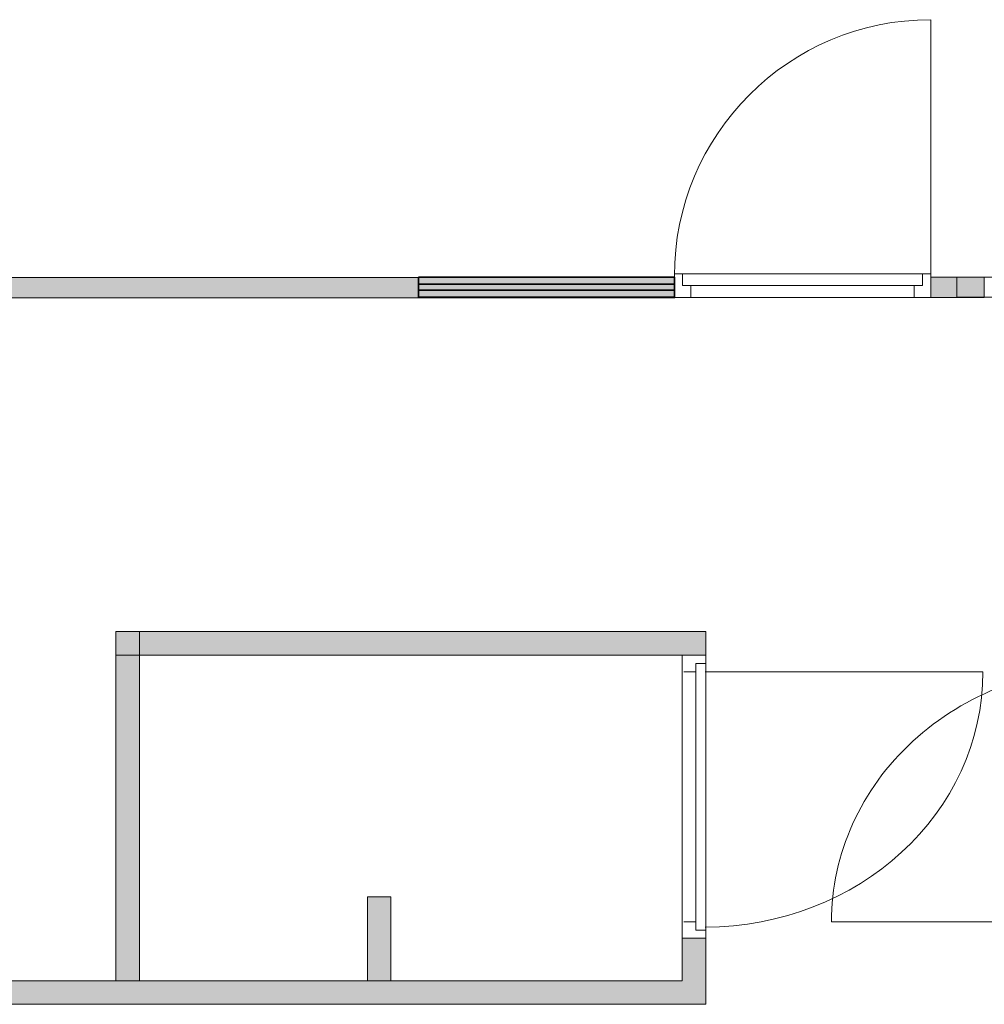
# Model space of a CAD drawing. Header units: inches. Extents: x 15 to 546804, y -66 to 267312.
# Tile 147 of 256: x 465346 to 469434, y 50048 to 54222. Entities that reach past the tile are written whole.
import ezdxf

# ---------------------------------------------------------------- set-up
doc = ezdxf.new("R2010")
doc.units = ezdxf.units.IN
doc.header["$MEASUREMENT"] = 0

msp = doc.modelspace()

# ---------------------------------------------------------------- hatches: boundary and pattern name
at = {"lineweight": 20}
h = msp.add_hatch(color=7, dxfattribs=at)
h.dxf.hatch_style = 1
h.paths.add_polyline_path([(463435.4, 53043), (468121.6, 53043), (468121.6, 53129), (463435.4, 53129)])
h = msp.add_hatch(color=7, dxfattribs=at)
h.dxf.hatch_style = 1
h.paths.add_polyline_path([(469433.7, 53130.8), (469206.6, 53130.8), (469206.6, 53045), (469433.7, 53045)])
h = msp.add_hatch(color=7, dxfattribs=at)
h.dxf.hatch_style = 1
h.paths.add_polyline_path([(472588.5, 51627.8), (469953.5, 51627.8), (469953.5, 51527.8), (472353.5, 51527.8), (472353.5, 50147.8), (470053.5, 50147.8), (470053.5, 50327.8), (469953.5, 50327.8), (469953.5, 50047.8), (472588.5, 50047.8)])
h.paths.add_polyline_path([(468253.5, 51627.8), (465853.5, 51627.8), (465853.5, 51527.8), (468253.5, 51527.8)])
h.paths.add_polyline_path([(468253.5, 50327.8), (468153.5, 50327.8), (468153.5, 50147.8), (463463.5, 50147.8), (463463.5, 51527.8), (464653.5, 51527.8), (464653.5, 51627.8), (463363.5, 51627.8), (463363.5, 50047.8), (468253.5, 50047.8)])
h.paths.add_polyline_path([(466919.1, 50502.8), (466819.1, 50502.8), (466819.1, 50147.8), (466919.1, 50147.8)], flags=17)
h.paths.add_polyline_path([(465853.5, 51527.8), (465753.5, 51527.8), (465753.5, 50147.8), (465853.5, 50147.8)], flags=17)
h = msp.add_hatch(color=7, dxfattribs=at)
h.dxf.hatch_style = 1
h.paths.add_polyline_path([(465853.5, 51627.8), (465753.5, 51627.8), (465753.5, 51527.8), (465853.5, 51527.8)])

# ---------------------------------------------------------------- linework, layer by layer
at = {"color": 7, "lineweight": 20}
for p, q in [((469206.6, 54222.1, 5360), (469206.6, 53145.7, 5360)), ((468155.2, 53145, 7990), (468120.2, 53145, 7990)), ((468120.2, 53145, 7990), (468120.2, 53145, 8060)), ((468120.2, 53145, 8060), (469206.6, 53145, 8060)), ((468120.2, 53045, 7990), (468120.2, 53145, 7990)), ((468120.2, 53045, 8060), (468120.2, 53145, 8060)), ((468155.2, 53095, 7990), (468155.2, 53145, 7990)), ((468155.2, 53145, 7990), (468155.2, 53145, 8025)), ((468155.2, 53145, 8025), (469171.6, 53145, 8025)), ((468155.2, 53095, 8025), (468155.2, 53145, 8025)), ((469206.6, 53145, 7990), (469171.6, 53145, 7990)), ((469171.6, 53095, 7990), (469171.6, 53145, 7990)), ((469171.6, 53145, 8025), (469171.6, 53145, 7990)), ((469171.6, 53095, 8025), (469171.6, 53145, 8025)), ((469206.6, 53145, 8060), (469206.6, 53145, 7990)), ((469206.6, 53045, 7990), (469206.6, 53145, 7990)), ((469206.6, 53045, 8060), (469206.6, 53145, 8060)), ((468121.6, 53129, 2680), (463435.4, 53129, 2680)), ((468121.6, 53043, 2680), (468121.6, 53129, 2680)), ((469433.7, 53130.8, 2680), (469206.6, 53130.8, 2680)), ((469206.6, 53130.8, 2680), (469206.6, 53045, 2680)), ((474110.1, 53130.8, 2680), (469316.7, 53130.8, 2680)), ((469316.7, 53130.8, 2680), (469316.7, 53045.3, 2680)), ((469433.7, 53045, 2680), (469433.7, 53130.8, 2680)), ((468155.2, 53095, 7990), (468155.2, 53095, 8025)), ((468190.2, 53095, 7990), (468155.2, 53095, 7990)), ((468190.2, 53095, 8025), (468155.2, 53095, 8025)), ((468190.2, 53045, 7990), (468190.2, 53095, 7990)), ((468190.2, 53095, 7990), (469136.6, 53095, 7990)), ((468190.2, 53095, 8025), (469136.6, 53095, 8025)), ((468190.2, 53095, 7990), (468190.2, 53095, 8025)), ((469136.6, 53045, 7990), (469136.6, 53095, 7990)), ((469136.6, 53095, 7990), (469171.6, 53095, 7990)), ((469136.6, 53095, 8025), (469171.6, 53095, 8025)), ((469136.6, 53095, 7990), (469136.6, 53095, 8025)), ((469171.6, 53095, 8025), (469171.6, 53095, 7990)), ((463435.4, 53043, 2680), (468121.6, 53043, 2680)), ((468190.2, 53045, 7990), (468120.2, 53045, 7990)), ((468120.2, 53045, 7990), (468120.2, 53045, 8060)), ((468120.2, 53045, 8060), (469206.6, 53045, 8060)), ((468190.2, 53045, 7990), (469136.6, 53045, 7990)), ((469206.6, 53045, 7990), (469136.6, 53045, 7990)), ((469206.6, 53045, 2680), (469433.7, 53045, 2680)), ((469206.6, 53045, 8060), (469206.6, 53045, 7990)), ((469316.7, 53045.3, 2680), (474110.1, 53045.3, 2680)), ((465753.5, 51627.8, 3159.5), (465753.5, 50147.8, 3159.5)), ((468253.5, 51627.8, 3159.5), (465753.5, 51627.8, 3159.5)), ((465753.5, 51627.8, 3159.5), (465753.5, 51527.8, 3159.5)), ((468253.5, 51627.8, 6659.5), (465753.5, 51627.8, 6659.5)), ((465753.5, 51627.8, 6659.5), (465753.5, 51527.8, 6659.5)), ((465753.5, 51627.8, 3159.5), (465753.5, 51627.8, 6659.5)), ((465853.5, 51627.8, 3159.5), (465853.5, 50147.8, 3159.5)), ((468253.5, 51527.8, 3159.5), (468253.5, 51627.8, 3159.5)), ((468253.5, 51527.8, 6659.5), (468253.5, 51627.8, 6659.5)), ((468253.5, 51627.8, 3159.5), (468253.5, 51627.8, 6659.5)), ((465753.5, 51527.8, 3159.5), (468253.5, 51527.8, 3159.5)), ((465753.5, 51527.8, 6659.5), (468253.5, 51527.8, 6659.5)), ((465753.5, 51527.8, 3159.5), (465753.5, 51527.8, 6659.5)), ((468153.5, 51457.8, 6159.5), (468153.5, 51527.8, 6159.5)), ((468153.5, 51527.8, 6159.5), (468153.5, 51527.8, 6659.5)), ((468153.5, 51527.8, 6659.5), (468153.5, 50327.8, 6659.5)), ((468153.5, 51527.8, 6159.5), (468253.5, 51527.8, 6159.5)), ((468153.5, 51527.8, 6659.5), (468253.5, 51527.8, 6659.5)), ((468153.5, 51457.8, 6159.5), (468153.5, 51527.8, 6159.5)), ((468153.5, 51527.8, 6159.5), (468153.5, 51527.8, 6659.5)), ((468153.5, 51527.8, 6659.5), (468153.5, 50327.8, 6659.5)), ((468153.5, 51527.8, 6159.5), (468253.5, 51527.8, 6159.5)), ((468153.5, 51527.8, 6659.5), (468253.5, 51527.8, 6659.5)), ((468160.5, 51527.8, 6159.5), (468160.5, 51527.8, 3159.5)), ((468160.5, 51527.8, 6159.5), (468160.5, 51527.8, 3159.5)), ((468253.5, 51457.8, 6159.5), (468253.5, 51527.8, 6159.5)), ((468253.5, 51527.8, 6159.5), (468253.5, 51527.8, 6659.5)), ((468253.5, 51527.8, 6659.5), (468253.5, 50327.8, 6659.5)), ((468253.5, 51457.8, 6159.5), (468253.5, 51527.8, 6159.5)), ((468253.5, 51527.8, 6159.5), (468253.5, 51527.8, 6659.5)), ((468253.5, 51527.8, 6659.5), (468253.5, 50327.8, 6659.5)), ((468253.5, 51527.8, 3159.5), (468253.5, 51527.8, 6659.5)), ((468210.5, 51492.8, 6124.5), (468210.5, 51492.8, 3159.5)), ((468210.5, 51457.8, 3159.5), (468210.5, 51492.8, 3159.5)), ((468210.5, 51457.8, 6124.5), (468210.5, 51492.8, 6124.5)), ((468210.5, 51492.8, 6124.5), (468210.5, 51492.8, 3159.5)), ((468210.5, 51457.8, 3159.5), (468210.5, 51492.8, 3159.5)), ((468210.5, 51457.8, 6124.5), (468210.5, 51492.8, 6124.5)), ((468210.5, 51492.8, 0), (468253.5, 51492.8, 0)), ((468153.5, 51457.8, 6159.5), (468153.5, 51457.8, 6589.5)), ((468153.5, 51457.8, 6589.5), (468153.5, 50397.8, 6589.5)), ((468153.5, 51457.8, 6159.5), (468153.5, 51457.8, 6589.5)), ((468153.5, 51457.8, 6589.5), (468153.5, 50397.8, 6589.5)), ((468160.5, 51457.8, 6089.5), (468160.5, 51457.8, 3159.5)), ((468160.5, 51457.8, 3159.5), (468210.5, 51457.8, 3159.5)), ((468160.5, 51457.8, 6089.5), (468210.5, 51457.8, 6089.5)), ((468160.5, 51457.8, 6089.5), (468160.5, 51457.8, 3159.5)), ((468160.5, 51457.8, 3159.5), (468210.5, 51457.8, 3159.5)), ((468160.5, 51457.8, 6089.5), (468210.5, 51457.8, 6089.5)), ((468203.5, 51457.8, 6159.5), (468203.5, 51457.8, 6589.5)), ((468203.5, 51457.8, 6159.5), (468203.5, 51457.8, 6589.5)), ((468210.5, 51458.1, 3159.5), (468210.5, 51409.3, 3234.6)), ((468210.5, 51458.1, 3159.5), (468210.5, 51409.3, 3234.6)), ((468210.5, 51457.8, 6089.5), (468210.5, 51457.8, 3159.5)), ((468210.5, 50397.8, 6089.5), (468210.5, 51457.8, 6089.5)), ((468210.5, 50397.8, 6124.5), (468210.5, 51457.8, 6124.5)), ((468210.5, 51457.8, 6089.5), (468210.5, 51457.8, 6124.5)), ((468210.5, 51457.8, 3159.5), (468210.5, 50362.8, 3159.5)), ((468210.5, 51457.8, 6089.5), (468210.5, 51457.8, 3159.5)), ((468210.5, 50362.8, 6089.5), (468210.5, 51457.8, 6089.5)), ((468210.5, 51457.8, 6089.5), (468210.5, 51457.8, 3159.5)), ((468210.5, 50397.8, 6089.5), (468210.5, 51457.8, 6089.5)), ((468210.5, 50397.8, 6124.5), (468210.5, 51457.8, 6124.5)), ((468210.5, 51457.8, 6089.5), (468210.5, 51457.8, 6124.5)), ((468210.5, 51457.8, 3159.5), (468210.5, 50362.8, 3159.5)), ((468210.5, 51457.8, 6089.5), (468210.5, 51457.8, 3159.5)), ((468210.5, 50362.8, 6089.5), (468210.5, 51457.8, 6089.5)), ((468210.5, 51404.3, 6017.8), (468210.5, 51457.8, 6089.5)), ((468210.5, 51404.3, 6017.8), (468210.5, 51457.8, 6089.5)), ((468250.5, 51457.8, 6089.5), (468250.5, 51457.8, 3159.5)), ((468250.5, 51457.8, 6089.5), (468250.5, 51457.8, 3159.5)), ((468250.5, 51457.8, 3159.5), (469427.4, 51457.8, 3159.5)), ((468250.5, 51457.8, 3159.5), (469427.4, 51457.8, 3159.5)), ((468253.5, 51457.8, 6589.5), (468253.5, 50397.8, 6589.5)), ((468253.5, 51457.8, 6159.5), (468253.5, 51457.8, 6589.5)), ((468253.5, 51457.8, 6589.5), (468253.5, 50397.8, 6589.5)), ((468253.5, 51457.8, 6159.5), (468253.5, 51457.8, 6589.5)), ((468210.5, 51360.6, 3309.7), (468210.5, 51311.9, 3384.7)), ((468210.5, 51360.6, 3309.7), (468210.5, 51311.9, 3384.7)), ((468210.5, 51297.3, 5874.3), (468210.5, 51350.8, 5946)), ((468210.5, 51297.3, 5874.3), (468210.5, 51350.8, 5946)), ((468210.5, 51263.1, 3459.8), (468210.5, 51214.4, 3534.9)), ((468210.5, 51263.1, 3459.8), (468210.5, 51214.4, 3534.9)), ((468210.5, 51190.2, 5730.8), (468210.5, 51243.7, 5802.6)), ((468210.5, 51190.2, 5730.8), (468210.5, 51243.7, 5802.6)), ((468210.5, 51165.6, 3610), (468210.5, 51116.9, 3685)), ((468210.5, 51165.6, 3610), (468210.5, 51116.9, 3685)), ((468210.5, 51083.1, 5587.3), (468210.5, 51136.7, 5659.1)), ((468210.5, 51083.1, 5587.3), (468210.5, 51136.7, 5659.1)), ((468210.5, 51068.2, 3760.1), (468210.5, 51019.4, 3835.2)), ((468210.5, 51068.2, 3760.1), (468210.5, 51019.4, 3835.2)), ((468210.5, 50976.1, 5443.9), (468210.5, 51029.6, 5515.6)), ((468210.5, 50976.1, 5443.9), (468210.5, 51029.6, 5515.6)), ((468210.5, 50970.7, 3910.2), (468210.5, 50921.9, 3985.3)), ((468210.5, 50970.7, 3910.2), (468210.5, 50921.9, 3985.3)), ((468210.5, 50869, 5300.4), (468210.5, 50922.5, 5372.1)), ((468210.5, 50869, 5300.4), (468210.5, 50922.5, 5372.1)), ((468210.5, 50873.2, 4060.4), (468210.5, 50824.5, 4135.5)), ((468210.5, 50873.2, 4060.4), (468210.5, 50824.5, 4135.5)), ((468210.5, 50762, 5156.9), (468210.5, 50815.5, 5228.7)), ((468210.5, 50762, 5156.9), (468210.5, 50815.5, 5228.7)), ((468210.5, 50775.7, 4210.5), (468210.5, 50727, 4285.6)), ((468210.5, 50775.7, 4210.5), (468210.5, 50727, 4285.6)), ((468210.5, 50654.9, 5013.4), (468210.5, 50708.4, 5085.2)), ((468210.5, 50654.9, 5013.4), (468210.5, 50708.4, 5085.2)), ((468210.5, 50678.2, 4360.7), (468210.5, 50629.5, 4435.8)), ((468210.5, 50678.2, 4360.7), (468210.5, 50629.5, 4435.8)), ((468210.5, 50547.8, 4870), (468210.5, 50601.4, 4941.7)), ((468210.5, 50547.8, 4870), (468210.5, 50601.4, 4941.7)), ((468210.5, 50580.8, 4510.8), (468210.5, 50532, 4585.9)), ((468210.5, 50580.8, 4510.8), (468210.5, 50532, 4585.9)), ((466919.1, 50502.8, -340.5), (466819.1, 50502.8, -340.5)), ((466819.1, 50502.8, -340.5), (466819.1, 50147.8, -340.5)), ((466919.1, 50502.8, 3159.5), (466819.1, 50502.8, 3159.5)), ((466819.1, 50502.8, 3159.5), (466819.1, 50147.8, 3159.5)), ((466819.1, 50502.8, -340.5), (466819.1, 50502.8, 3159.5)), ((466819.1, 50502.8, -3840.5), (466819.1, 50147.8, -3840.5)), ((466919.1, 50502.8, -3840.5), (466819.1, 50502.8, -3840.5)), ((466819.1, 50502.8, -640.5), (466819.1, 50147.8, -640.5)), ((466919.1, 50502.8, -640.5), (466819.1, 50502.8, -640.5)), ((466819.1, 50502.8, -3840.5), (466819.1, 50502.8, -640.5)), ((466919.1, 50147.8, -340.5), (466919.1, 50502.8, -340.5)), ((466919.1, 50147.8, 3159.5), (466919.1, 50502.8, 3159.5)), ((466919.1, 50502.8, -340.5), (466919.1, 50502.8, 3159.5)), ((466919.1, 50147.8, -3840.5), (466919.1, 50502.8, -3840.5)), ((466919.1, 50147.8, -640.5), (466919.1, 50502.8, -640.5)), ((466919.1, 50502.8, -3840.5), (466919.1, 50502.8, -640.5)), ((468210.5, 50440.8, 4726.5), (468210.5, 50494.3, 4798.2)), ((468210.5, 50440.8, 4726.5), (468210.5, 50494.3, 4798.2)), ((468210.5, 50483.3, 4661), (468210.5, 50434.5, 4736.1)), ((468210.5, 50483.3, 4661), (468210.5, 50434.5, 4736.1)), ((468153.5, 50327.8, 6159.5), (468153.5, 50397.8, 6159.5)), ((468153.5, 50397.8, 6589.5), (468153.5, 50397.8, 6159.5)), ((468153.5, 50327.8, 6159.5), (468153.5, 50397.8, 6159.5)), ((468153.5, 50397.8, 6589.5), (468153.5, 50397.8, 6159.5)), ((468160.5, 50397.8, 3159.5), (468160.5, 50397.8, 6089.5)), ((468160.5, 50397.8, 6089.5), (468210.5, 50397.8, 6089.5)), ((468160.5, 50397.8, 3159.5), (468210.5, 50397.8, 3159.5)), ((468160.5, 50397.8, 3159.5), (468160.5, 50397.8, 6089.5)), ((468160.5, 50397.8, 6089.5), (468210.5, 50397.8, 6089.5)), ((468160.5, 50397.8, 3159.5), (468210.5, 50397.8, 3159.5)), ((468203.5, 50397.8, 6589.5), (468203.5, 50397.8, 6159.5)), ((468203.5, 50397.8, 6589.5), (468203.5, 50397.8, 6159.5)), ((468210.5, 50397.8, 3159.5), (468210.5, 50397.8, 6089.5)), ((468210.5, 50397.8, 3159.5), (468210.5, 50362.8, 3159.5)), ((468210.5, 50397.8, 6124.5), (468210.5, 50362.8, 6124.5)), ((468210.5, 50397.8, 6089.5), (468210.5, 50397.8, 6124.5)), ((468210.5, 50397.8, 3159.5), (468210.5, 50397.8, 6089.5)), ((468210.5, 50397.8, 3159.5), (468210.5, 50362.8, 3159.5)), ((468210.5, 50397.8, 6124.5), (468210.5, 50362.8, 6124.5)), ((468210.5, 50397.8, 6089.5), (468210.5, 50397.8, 6124.5)), ((468253.5, 50397.8, 6589.5), (468253.5, 50397.8, 6159.5)), ((468253.5, 50327.8, 6159.5), (468253.5, 50397.8, 6159.5)), ((468253.5, 50397.8, 6589.5), (468253.5, 50397.8, 6159.5)), ((468253.5, 50327.8, 6159.5), (468253.5, 50397.8, 6159.5)), ((469963.5, 50397.8, 3159.5), (468786.7, 50397.8, 3159.5)), ((468210.5, 50362.8, 3159.5), (468210.5, 50362.8, 6124.5)), ((468210.5, 50362.8, 3159.5), (468210.5, 50362.8, 6089.5)), ((468210.5, 50362.8, 6089.5), (468250.5, 50362.8, 6089.5)), ((468210.5, 50362.8, 3159.5), (468250.5, 50362.8, 3159.5)), ((468210.5, 50362.8, 3159.5), (468210.5, 50362.8, 6124.5)), ((468210.5, 50362.8, 3159.5), (468210.5, 50362.8, 6089.5)), ((468210.5, 50362.8, 6089.5), (468250.5, 50362.8, 6089.5)), ((468210.5, 50362.8, 3159.5), (468250.5, 50362.8, 3159.5)), ((468250.5, 50362.8, 3159.5), (468250.5, 50362.8, 6089.5)), ((468250.5, 50362.8, 3159.5), (468250.5, 50362.8, 6089.5)), ((468153.5, 50327.8, 6659.5), (468153.5, 50327.8, 6159.5)), ((468153.5, 50327.8, 6159.5), (468253.5, 50327.8, 6159.5)), ((468153.5, 50327.8, 6659.5), (468253.5, 50327.8, 6659.5)), ((468153.5, 50327.8, 6659.5), (468153.5, 50327.8, 6159.5)), ((468153.5, 50327.8, 6159.5), (468253.5, 50327.8, 6159.5)), ((468153.5, 50327.8, 6659.5), (468253.5, 50327.8, 6659.5)), ((468153.5, 50327.8, 3159.5), (468253.5, 50327.8, 3159.5)), ((468153.5, 50327.8, 3159.5), (468153.5, 50327.8, 6659.5)), ((468153.5, 50327.8, 6659.5), (468253.5, 50327.8, 6659.5)), ((468153.5, 50147.8, 3159.5), (468153.5, 50327.8, 3159.5)), ((468153.5, 50147.8, 6659.5), (468153.5, 50327.8, 6659.5)), ((468160.5, 50327.8, 3159.5), (468160.5, 50327.8, 6159.5)), ((468160.5, 50327.8, 3159.5), (468160.5, 50327.8, 6159.5)), ((468253.5, 50327.8, 6659.5), (468253.5, 50327.8, 6159.5)), ((468253.5, 50327.8, 6659.5), (468253.5, 50327.8, 6159.5)), ((468253.5, 50327.8, 3159.5), (468253.5, 50047.8, 3159.5)), ((468253.5, 50327.8, 6659.5), (468253.5, 50047.8, 6659.5)), ((468253.5, 50327.8, 3159.5), (468253.5, 50327.8, 6659.5)), ((463463.5, 50147.8, 3159.5), (468153.5, 50147.8, 3159.5)), ((463463.5, 50147.8, 6659.5), (468153.5, 50147.8, 6659.5)), ((466819.1, 50147.8, -340.5), (466919.1, 50147.8, -340.5)), ((466819.1, 50147.8, 3159.5), (466919.1, 50147.8, 3159.5)), ((466819.1, 50147.8, -340.5), (466819.1, 50147.8, 3159.5)), ((466819.1, 50147.8, -3840.5), (466819.1, 50147.8, -640.5)), ((466919.1, 50147.8, -340.5), (466919.1, 50147.8, 3159.5)), ((466919.1, 50147.8, -3840.5), (466919.1, 50147.8, -640.5)), ((468153.5, 50147.8, 3159.5), (468153.5, 50147.8, 6659.5)), ((468253.5, 50047.8, 3159.5), (463363.5, 50047.8, 3159.5)), ((468253.5, 50047.8, 6659.5), (463363.5, 50047.8, 6659.5)), ((468253.5, 50047.8, 3159.5), (468253.5, 50047.8, 6659.5))]:
    msp.add_line(p, q, dxfattribs=at)
at = {"color": 7}
for p, q in [((467035.4, 53045.3, 2930), (467035.4, 53130.3, 2930)), ((467035.4, 53130.3, 2930), (468120.2, 53130.3, 2930)), ((467035.4, 53045.3, 3000), (467035.4, 53130.3, 3000)), ((467035.4, 53130.3, 3000), (468120.2, 53130.3, 3000)), ((467035.4, 53130.3, 3000), (467035.4, 53130.3, 2930)), ((467035.4, 53045.3, 2680), (467035.4, 53130.3, 2680)), ((467035.4, 53130.3, 2680), (468120.2, 53130.3, 2680)), ((467035.4, 53045.3, 2700), (467035.4, 53130.3, 2700)), ((467035.4, 53130.3, 2700), (468120.2, 53130.3, 2700)), ((467035.4, 53130.3, 2700), (467035.4, 53130.3, 2680)), ((467035.4, 53130.3, 2680), (468120.2, 53130.3, 2680)), ((467035.4, 53045.3, 2680), (467035.4, 53130.3, 2680)), ((467035.4, 53130.3, 300), (467035.4, 53130.3, 2680)), ((467035.4, 53045.3, 300), (467035.4, 53130.3, 300)), ((467035.4, 53130.3, 300), (468120.2, 53130.3, 300)), ((467035.4, 53075.3, 2930), (467035.4, 53100.3, 2930)), ((467035.4, 53100.3, 2930), (468120.2, 53100.3, 2930)), ((467035.4, 53075.3, 2700), (467035.4, 53100.3, 2700)), ((467035.4, 53100.3, 2700), (468120.2, 53100.3, 2700)), ((467035.4, 53100.3, 2700), (467035.4, 53100.3, 2930)), ((468120.2, 53130.3, 2930), (468120.2, 53045.3, 2930)), ((468120.2, 53130.3, 3000), (468120.2, 53045.3, 3000)), ((468120.2, 53130.3, 3000), (468120.2, 53130.3, 2930)), ((468120.2, 53130.3, 2680), (468120.2, 53045.3, 2680)), ((468120.2, 53130.3, 2700), (468120.2, 53045.3, 2700)), ((468120.2, 53130.3, 2700), (468120.2, 53130.3, 2680)), ((468120.2, 53130.3, 2680), (468120.2, 53045.3, 2680)), ((468120.2, 53130.3, 300), (468120.2, 53130.3, 2680)), ((468120.2, 53130.3, 300), (468120.2, 53045.3, 300)), ((468120.2, 53100.3, 2930), (468120.2, 53075.3, 2930)), ((468120.2, 53100.3, 2700), (468120.2, 53075.3, 2700)), ((468120.2, 53100.3, 2700), (468120.2, 53100.3, 2930)), ((468120.2, 53075.3, 2930), (467035.4, 53075.3, 2930)), ((468120.2, 53075.3, 2700), (467035.4, 53075.3, 2700)), ((467035.4, 53075.3, 2700), (467035.4, 53075.3, 2930)), ((468120.2, 53075.3, 2700), (468120.2, 53075.3, 2930)), ((468120.2, 53045.3, 2930), (467035.4, 53045.3, 2930)), ((468120.2, 53045.3, 3000), (467035.4, 53045.3, 3000)), ((467035.4, 53045.3, 3000), (467035.4, 53045.3, 2930)), ((468120.2, 53045.3, 2680), (467035.4, 53045.3, 2680)), ((468120.2, 53045.3, 2700), (467035.4, 53045.3, 2700)), ((467035.4, 53045.3, 2700), (467035.4, 53045.3, 2680)), ((468120.2, 53045.3, 2680), (467035.4, 53045.3, 2680)), ((467035.4, 53045.3, 300), (467035.4, 53045.3, 2680)), ((468120.2, 53045.3, 300), (467035.4, 53045.3, 300)), ((468120.2, 53045.3, 3000), (468120.2, 53045.3, 2930)), ((468120.2, 53045.3, 2700), (468120.2, 53045.3, 2680)), ((468120.2, 53045.3, 300), (468120.2, 53045.3, 2680))]:
    msp.add_line(p, q, dxfattribs=at)
at = {"color": 7, "lineweight": 20, "extrusion": (0, 0, -1)}
msp.add_ellipse((469206.6, 53135, 5360), major_axis=(0, 1087.1), ratio=0.999391, start_param=-1.570796, end_param=0, dxfattribs=at)
msp.add_ellipse((469206.6, 53135, 5360), major_axis=(0, 1087.1), ratio=0.999391, start_param=-1.570796, end_param=0, dxfattribs=at)
msp.add_ellipse((469206.6, 53135, 5360), major_axis=(0, 1087.1), ratio=0.999391, start_param=-1.570796, end_param=0, dxfattribs=at)
at = {"color": 7, "lineweight": 20}
for centre, start_param, end_param in [((469963.5, 50397.8, 3159.5), 1.570796, 3.141593), ((469963.5, 50397.8, 3159.5), 1.570796, 3.141593), ((468250.5, 51457.8, 3159.5), 4.712389, 6.283185), ((468250.5, 51457.8, 3159.5), 4.712389, 6.283185)]:
    msp.add_ellipse(centre, major_axis=(1177.5, 0), ratio=0.919148, start_param=start_param, end_param=end_param, dxfattribs=at)
for points, invisible_edges in [([(469206.6, 53045, 8060), (468120.2, 53145, 8060), (468120.2, 53045, 8060)], 1), ([(468120.2, 53145, 8060), (469206.6, 53045, 8060), (469206.6, 53145, 8060)], 1), ([(468120.2, 53145, 8060), (468120.2, 53045, 7990), (468120.2, 53045, 8060)], 1), ([(468120.2, 53045, 7990), (468120.2, 53145, 8060), (468120.2, 53145, 7990)], 1), ([(468155.2, 53145, 7990), (468120.2, 53045, 7990), (468120.2, 53145, 7990)], 1), ([(468120.2, 53045, 7990), (468155.2, 53145, 7990), (468155.2, 53095, 7990)], 13), ([(468120.2, 53145, 8060), (468155.2, 53145, 7990), (468120.2, 53145, 7990)], 1), ([(468155.2, 53145, 7990), (468120.2, 53145, 8060), (468155.2, 53145, 8025)], 3), ([(468155.2, 53145, 8025), (468120.2, 53145, 8060), (469171.6, 53145, 8025)], 3), ([(469206.6, 53145, 8060), (469171.6, 53145, 8025), (468120.2, 53145, 8060)], 3), ([(469171.6, 53145, 8025), (468155.2, 53095, 8025), (468155.2, 53145, 8025)], 1), ([(468155.2, 53095, 8025), (469171.6, 53145, 8025), (468190.2, 53095, 8025)], 3), ([(468155.2, 53145, 7990), (468155.2, 53095, 8025), (468155.2, 53095, 7990)], 1), ([(468155.2, 53095, 8025), (468155.2, 53145, 7990), (468155.2, 53145, 8025)], 1), ([(468190.2, 53095, 8025), (469171.6, 53145, 8025), (469136.6, 53095, 8025)], 3), ([(469136.6, 53095, 8025), (469171.6, 53145, 8025), (469171.6, 53095, 8025)], 1), ([(469171.6, 53145, 8025), (469171.6, 53095, 7990), (469171.6, 53095, 8025)], 1), ([(469171.6, 53095, 7990), (469171.6, 53145, 8025), (469171.6, 53145, 7990)], 1), ([(469206.6, 53145, 7990), (469171.6, 53095, 7990), (469171.6, 53145, 7990)], 1), ([(469206.6, 53045, 7990), (469171.6, 53095, 7990), (469206.6, 53145, 7990)], 3), ([(469171.6, 53145, 8025), (469206.6, 53145, 7990), (469171.6, 53145, 7990)], 1), ([(469206.6, 53145, 7990), (469171.6, 53145, 8025), (469206.6, 53145, 8060)], 3), ([(469206.6, 53145, 7990), (469206.6, 53045, 8060), (469206.6, 53045, 7990)], 1), ([(469206.6, 53045, 8060), (469206.6, 53145, 7990), (469206.6, 53145, 8060)], 1), ([(468120.2, 53045, 7990), (468155.2, 53095, 7990), (468190.2, 53045, 7990)], 3), ([(468155.2, 53095, 8025), (468190.2, 53095, 7990), (468155.2, 53095, 7990)], 1), ([(468190.2, 53095, 7990), (468155.2, 53095, 8025), (468190.2, 53095, 8025)], 1), ([(468190.2, 53045, 7990), (468155.2, 53095, 7990), (468190.2, 53095, 7990)], 1), ([(468190.2, 53095, 7990), (469136.6, 53095, 8025), (469136.6, 53095, 7990)], 1), ([(469136.6, 53095, 8025), (468190.2, 53095, 7990), (468190.2, 53095, 8025)], 1), ([(469136.6, 53095, 7990), (468190.2, 53045, 7990), (468190.2, 53095, 7990)], 1), ([(468190.2, 53045, 7990), (469136.6, 53095, 7990), (469136.6, 53045, 7990)], 1), ([(469136.6, 53095, 8025), (469171.6, 53095, 7990), (469136.6, 53095, 7990)], 1), ([(469171.6, 53095, 7990), (469136.6, 53095, 8025), (469171.6, 53095, 8025)], 1), ([(469171.6, 53095, 7990), (469136.6, 53045, 7990), (469136.6, 53095, 7990)], 1), ([(469136.6, 53045, 7990), (469171.6, 53095, 7990), (469206.6, 53045, 7990)], 3), ([(468190.2, 53045, 7990), (469206.6, 53045, 8060), (468120.2, 53045, 7990)], 3), ([(468120.2, 53045, 7990), (469206.6, 53045, 8060), (468120.2, 53045, 8060)], 1), ([(469136.6, 53045, 7990), (469206.6, 53045, 8060), (468190.2, 53045, 7990)], 3), ([(469206.6, 53045, 8060), (469136.6, 53045, 7990), (469206.6, 53045, 7990)], 1), ([(465753.5, 51627.8, 6659.5), (465753.5, 51527.8, 3159.5), (465753.5, 51527.8, 6659.5)], 1), ([(465753.5, 51527.8, 3159.5), (465753.5, 51627.8, 6659.5), (465753.5, 51627.8, 3159.5)], 1), ([(465753.5, 51627.8, 6659.5), (468253.5, 51627.8, 3159.5), (465753.5, 51627.8, 3159.5)], 1), ([(468253.5, 51627.8, 3159.5), (465753.5, 51627.8, 6659.5), (468253.5, 51627.8, 6659.5)], 1), ([(468253.5, 51527.8, 6659.5), (465753.5, 51627.8, 6659.5), (465753.5, 51527.8, 6659.5)], 1), ([(465753.5, 51627.8, 6659.5), (468253.5, 51527.8, 6659.5), (468253.5, 51627.8, 6659.5)], 1), ([(468253.5, 51627.8, 3159.5), (465753.5, 51527.8, 3159.5), (465753.5, 51627.8, 3159.5)], 1), ([(465753.5, 51527.8, 3159.5), (468253.5, 51627.8, 3159.5), (468253.5, 51527.8, 3159.5)], 1), ([(468253.5, 51627.8, 3159.5), (468253.5, 51527.8, 6659.5), (468253.5, 51527.8, 3159.5)], 1), ([(468253.5, 51527.8, 6659.5), (468253.5, 51627.8, 3159.5), (468253.5, 51627.8, 6659.5)], 1), ([(468253.5, 51527.8, 6659.5), (465753.5, 51527.8, 3159.5), (468253.5, 51527.8, 3159.5)], 1), ([(465753.5, 51527.8, 3159.5), (468253.5, 51527.8, 6659.5), (465753.5, 51527.8, 6659.5)], 1), ([(468253.5, 50327.8, 6659.5), (468253.5, 51527.8, 6659.5), (468153.5, 50327.8, 6659.5)], 2), ([(468153.5, 51527.8, 6659.5), (468153.5, 50327.8, 6659.5), (468253.5, 51527.8, 6659.5)], 2), ([(468153.5, 51527.8, 6159.5), (468153.5, 51527.8, 6659.5), (468253.5, 51527.8, 6159.5)], 2), ([(468253.5, 51527.8, 6659.5), (468253.5, 51527.8, 6159.5), (468153.5, 51527.8, 6659.5)], 2), ([(468153.5, 51527.8, 6159.5), (468153.5, 51457.8, 6159.5), (468153.5, 51527.8, 6659.5)], 2), ([(468153.5, 51457.8, 6589.5), (468153.5, 51527.8, 6659.5), (468153.5, 51457.8, 6159.5)], 3), ([(468153.5, 50397.8, 6589.5), (468153.5, 51527.8, 6659.5), (468153.5, 51457.8, 6589.5)], 3), ([(468153.5, 51527.8, 6659.5), (468153.5, 50397.8, 6589.5), (468153.5, 50327.8, 6659.5)], 3), ([(468253.5, 50327.8, 6659.5), (468253.5, 51527.8, 6659.5), (468153.5, 50327.8, 6659.5)], 2), ([(468153.5, 51527.8, 6659.5), (468153.5, 50327.8, 6659.5), (468253.5, 51527.8, 6659.5)], 2), ([(468153.5, 51527.8, 6159.5), (468153.5, 51527.8, 6659.5), (468253.5, 51527.8, 6159.5)], 2), ([(468253.5, 51527.8, 6659.5), (468253.5, 51527.8, 6159.5), (468153.5, 51527.8, 6659.5)], 2), ([(468153.5, 51527.8, 6159.5), (468153.5, 51457.8, 6159.5), (468153.5, 51527.8, 6659.5)], 2), ([(468153.5, 51457.8, 6589.5), (468153.5, 51527.8, 6659.5), (468153.5, 51457.8, 6159.5)], 3), ([(468153.5, 50397.8, 6589.5), (468153.5, 51527.8, 6659.5), (468153.5, 51457.8, 6589.5)], 3), ([(468153.5, 51527.8, 6659.5), (468153.5, 50397.8, 6589.5), (468153.5, 50327.8, 6659.5)], 3), ([(468253.5, 51457.8, 6159.5), (468253.5, 51527.8, 6159.5), (468253.5, 51457.8, 6589.5)], 2), ([(468253.5, 51527.8, 6659.5), (468253.5, 51457.8, 6589.5), (468253.5, 51527.8, 6159.5)], 3), ([(468253.5, 50327.8, 6659.5), (468253.5, 51457.8, 6589.5), (468253.5, 51527.8, 6659.5)], 3), ([(468253.5, 51457.8, 6159.5), (468253.5, 51527.8, 6159.5), (468253.5, 51457.8, 6589.5)], 2), ([(468253.5, 51527.8, 6659.5), (468253.5, 51457.8, 6589.5), (468253.5, 51527.8, 6159.5)], 3), ([(468253.5, 50327.8, 6659.5), (468253.5, 51457.8, 6589.5), (468253.5, 51527.8, 6659.5)], 3), ([(468210.5, 51457.8, 3159.5), (468210.5, 51492.8, 3159.5), (468210.5, 51457.8, 6089.5)], 2), ([(468210.5, 51492.8, 6124.5), (468210.5, 51457.8, 6089.5), (468210.5, 51492.8, 3159.5)], 3), ([(468210.5, 51457.8, 6124.5), (468210.5, 51457.8, 6089.5), (468210.5, 51492.8, 6124.5)], 2), ([(468210.5, 51457.8, 3159.5), (468210.5, 51492.8, 3159.5), (468210.5, 51457.8, 6089.5)], 2), ([(468210.5, 51492.8, 6124.5), (468210.5, 51457.8, 6089.5), (468210.5, 51492.8, 3159.5)], 3), ([(468210.5, 51457.8, 6124.5), (468210.5, 51457.8, 6089.5), (468210.5, 51492.8, 6124.5)], 2), ([(468160.5, 51457.8, 3159.5), (468210.5, 51457.8, 3159.5), (468160.5, 51457.8, 6089.5)], 2), ([(468210.5, 51457.8, 6089.5), (468160.5, 51457.8, 6089.5), (468210.5, 51457.8, 3159.5)], 2), ([(468160.5, 51457.8, 3159.5), (468210.5, 51457.8, 3159.5), (468160.5, 51457.8, 6089.5)], 2), ([(468210.5, 51457.8, 6089.5), (468160.5, 51457.8, 6089.5), (468210.5, 51457.8, 3159.5)], 2), ([(468210.5, 51457.8, 3159.5), (468210.5, 50362.8, 3159.5), (468210.5, 51457.8, 6089.5)], 2), ([(468210.5, 50362.8, 6089.5), (468210.5, 51457.8, 6089.5), (468210.5, 50362.8, 3159.5)], 2), ([(468210.5, 50397.8, 6089.5), (468210.5, 51457.8, 6089.5), (468210.5, 50397.8, 6124.5)], 2), ([(468210.5, 51457.8, 6124.5), (468210.5, 50397.8, 6124.5), (468210.5, 51457.8, 6089.5)], 2), ([(468210.5, 51457.8, 3159.5), (468210.5, 50362.8, 3159.5), (468210.5, 51457.8, 6089.5)], 2), ([(468210.5, 50362.8, 6089.5), (468210.5, 51457.8, 6089.5), (468210.5, 50362.8, 3159.5)], 2), ([(468210.5, 50397.8, 6089.5), (468210.5, 51457.8, 6089.5), (468210.5, 50397.8, 6124.5)], 2), ([(468210.5, 51457.8, 6124.5), (468210.5, 50397.8, 6124.5), (468210.5, 51457.8, 6089.5)], 2), ([(468253.5, 51457.8, 6589.5), (468253.5, 50327.8, 6659.5), (468253.5, 50397.8, 6589.5)], 3), ([(468253.5, 51457.8, 6589.5), (468253.5, 50327.8, 6659.5), (468253.5, 50397.8, 6589.5)], 3), ([(466819.1, 50502.8, -640.5), (466919.1, 50502.8, -3840.5), (466819.1, 50502.8, -3840.5)], 1), ([(466919.1, 50502.8, -3840.5), (466819.1, 50502.8, -640.5), (466919.1, 50502.8, -640.5)], 1), ([(466819.1, 50502.8, -640.5), (466819.1, 50147.8, -3840.5), (466819.1, 50147.8, -640.5)], 1), ([(466819.1, 50147.8, -3840.5), (466819.1, 50502.8, -640.5), (466819.1, 50502.8, -3840.5)], 1), ([(466819.1, 50502.8, 3159.5), (466819.1, 50147.8, -340.5), (466819.1, 50147.8, 3159.5)], 1), ([(466819.1, 50147.8, -340.5), (466819.1, 50502.8, 3159.5), (466819.1, 50502.8, -340.5)], 1), ([(466819.1, 50502.8, 3159.5), (466919.1, 50502.8, -340.5), (466819.1, 50502.8, -340.5)], 1), ([(466919.1, 50502.8, -340.5), (466819.1, 50502.8, 3159.5), (466919.1, 50502.8, 3159.5)], 1), ([(466919.1, 50147.8, 3159.5), (466819.1, 50502.8, 3159.5), (466819.1, 50147.8, 3159.5)], 1), ([(466819.1, 50502.8, 3159.5), (466919.1, 50147.8, 3159.5), (466919.1, 50502.8, 3159.5)], 1), ([(466919.1, 50502.8, -340.5), (466819.1, 50147.8, -340.5), (466819.1, 50502.8, -340.5)], 1), ([(466819.1, 50147.8, -340.5), (466919.1, 50502.8, -340.5), (466919.1, 50147.8, -340.5)], 1), ([(466919.1, 50502.8, -3840.5), (466919.1, 50147.8, -640.5), (466919.1, 50147.8, -3840.5)], 1), ([(466919.1, 50147.8, -640.5), (466919.1, 50502.8, -3840.5), (466919.1, 50502.8, -640.5)], 1), ([(466919.1, 50502.8, -340.5), (466919.1, 50147.8, 3159.5), (466919.1, 50147.8, -340.5)], 1), ([(466919.1, 50147.8, 3159.5), (466919.1, 50502.8, -340.5), (466919.1, 50502.8, 3159.5)], 1), ([(468153.5, 50397.8, 6159.5), (468153.5, 50327.8, 6159.5), (468153.5, 50397.8, 6589.5)], 2), ([(468153.5, 50327.8, 6659.5), (468153.5, 50397.8, 6589.5), (468153.5, 50327.8, 6159.5)], 3), ([(468153.5, 50397.8, 6159.5), (468153.5, 50327.8, 6159.5), (468153.5, 50397.8, 6589.5)], 2), ([(468153.5, 50327.8, 6659.5), (468153.5, 50397.8, 6589.5), (468153.5, 50327.8, 6159.5)], 3), ([(468160.5, 50397.8, 3159.5), (468160.5, 50397.8, 6089.5), (468210.5, 50397.8, 3159.5)], 2), ([(468210.5, 50397.8, 6089.5), (468210.5, 50397.8, 3159.5), (468160.5, 50397.8, 6089.5)], 2), ([(468160.5, 50397.8, 3159.5), (468160.5, 50397.8, 6089.5), (468210.5, 50397.8, 3159.5)], 2), ([(468210.5, 50397.8, 6089.5), (468210.5, 50397.8, 3159.5), (468160.5, 50397.8, 6089.5)], 2), ([(468210.5, 50362.8, 3159.5), (468210.5, 50397.8, 3159.5), (468210.5, 50362.8, 6124.5)], 2), ([(468210.5, 50397.8, 6089.5), (468210.5, 50362.8, 6124.5), (468210.5, 50397.8, 3159.5)], 3), ([(468210.5, 50397.8, 6124.5), (468210.5, 50362.8, 6124.5), (468210.5, 50397.8, 6089.5)], 2), ([(468210.5, 50362.8, 3159.5), (468210.5, 50397.8, 3159.5), (468210.5, 50362.8, 6124.5)], 2), ([(468210.5, 50397.8, 6089.5), (468210.5, 50362.8, 6124.5), (468210.5, 50397.8, 3159.5)], 3), ([(468210.5, 50397.8, 6124.5), (468210.5, 50362.8, 6124.5), (468210.5, 50397.8, 6089.5)], 2), ([(468253.5, 50327.8, 6159.5), (468253.5, 50397.8, 6159.5), (468253.5, 50327.8, 6659.5)], 2), ([(468253.5, 50397.8, 6589.5), (468253.5, 50327.8, 6659.5), (468253.5, 50397.8, 6159.5)], 3), ([(468253.5, 50327.8, 6159.5), (468253.5, 50397.8, 6159.5), (468253.5, 50327.8, 6659.5)], 2), ([(468253.5, 50397.8, 6589.5), (468253.5, 50327.8, 6659.5), (468253.5, 50397.8, 6159.5)], 3), ([(468210.5, 50362.8, 3159.5), (468250.5, 50362.8, 3159.5), (468210.5, 50362.8, 6089.5)], 2), ([(468250.5, 50362.8, 6089.5), (468210.5, 50362.8, 6089.5), (468250.5, 50362.8, 3159.5)], 2), ([(468210.5, 50362.8, 3159.5), (468250.5, 50362.8, 3159.5), (468210.5, 50362.8, 6089.5)], 2), ([(468250.5, 50362.8, 6089.5), (468210.5, 50362.8, 6089.5), (468250.5, 50362.8, 3159.5)], 2), ([(468153.5, 50327.8, 6659.5), (468153.5, 50327.8, 6159.5), (468253.5, 50327.8, 6659.5)], 2), ([(468253.5, 50327.8, 6159.5), (468253.5, 50327.8, 6659.5), (468153.5, 50327.8, 6159.5)], 2), ([(468153.5, 50327.8, 6659.5), (468153.5, 50327.8, 6159.5), (468253.5, 50327.8, 6659.5)], 2), ([(468253.5, 50327.8, 6159.5), (468253.5, 50327.8, 6659.5), (468153.5, 50327.8, 6159.5)], 2), ([(468153.5, 50327.8, 6659.5), (468153.5, 50147.8, 3159.5), (468153.5, 50147.8, 6659.5)], 1), ([(468153.5, 50147.8, 3159.5), (468153.5, 50327.8, 6659.5), (468153.5, 50327.8, 3159.5)], 1), ([(468153.5, 50327.8, 6659.5), (468253.5, 50327.8, 3159.5), (468153.5, 50327.8, 3159.5)], 1), ([(468253.5, 50327.8, 3159.5), (468153.5, 50327.8, 6659.5), (468253.5, 50327.8, 6659.5)], 1), ([(468153.5, 50147.8, 6659.5), (468253.5, 50047.8, 6659.5), (468153.5, 50327.8, 6659.5)], 3), ([(468153.5, 50327.8, 6659.5), (468253.5, 50047.8, 6659.5), (468253.5, 50327.8, 6659.5)], 1), ([(468253.5, 50327.8, 3159.5), (468153.5, 50147.8, 3159.5), (468153.5, 50327.8, 3159.5)], 1), ([(468253.5, 50047.8, 3159.5), (468153.5, 50147.8, 3159.5), (468253.5, 50327.8, 3159.5)], 3), ([(468253.5, 50327.8, 3159.5), (468253.5, 50047.8, 6659.5), (468253.5, 50047.8, 3159.5)], 1), ([(468253.5, 50047.8, 6659.5), (468253.5, 50327.8, 3159.5), (468253.5, 50327.8, 6659.5)], 1), ([(463463.5, 50147.8, 6659.5), (463363.5, 50047.8, 6659.5), (468253.5, 50047.8, 6659.5)], 13), ([(463363.5, 50047.8, 3159.5), (463463.5, 50147.8, 3159.5), (468253.5, 50047.8, 3159.5)], 3), ([(463463.5, 50147.8, 6659.5), (468153.5, 50147.8, 3159.5), (463463.5, 50147.8, 3159.5)], 1), ([(468153.5, 50147.8, 3159.5), (463463.5, 50147.8, 6659.5), (468153.5, 50147.8, 6659.5)], 1), ([(463463.5, 50147.8, 6659.5), (468253.5, 50047.8, 6659.5), (468153.5, 50147.8, 6659.5)], 3), ([(468253.5, 50047.8, 3159.5), (463463.5, 50147.8, 3159.5), (468153.5, 50147.8, 3159.5)], 13), ([(466919.1, 50147.8, 3159.5), (466819.1, 50147.8, -340.5), (466919.1, 50147.8, -340.5)], 1), ([(466819.1, 50147.8, -340.5), (466919.1, 50147.8, 3159.5), (466819.1, 50147.8, 3159.5)], 1), ([(468253.5, 50047.8, 6659.5), (463363.5, 50047.8, 3159.5), (468253.5, 50047.8, 3159.5)], 1), ([(463363.5, 50047.8, 3159.5), (468253.5, 50047.8, 6659.5), (463363.5, 50047.8, 6659.5)], 1)]:
    msp.add_3dface(points, dxfattribs=dict(at, invisible_edges=invisible_edges))
at = {"color": 7, "invisible_edges": 1}
for points in [[(468120.2, 53130.3, 300), (467035.4, 53045.3, 300), (467035.4, 53130.3, 300)], [(467035.4, 53045.3, 300), (468120.2, 53130.3, 300), (468120.2, 53045.3, 300)], [(467035.4, 53130.3, 2680), (468120.2, 53130.3, 300), (467035.4, 53130.3, 300)], [(468120.2, 53130.3, 300), (467035.4, 53130.3, 2680), (468120.2, 53130.3, 2680)], [(467035.4, 53130.3, 2680), (467035.4, 53045.3, 300), (467035.4, 53045.3, 2680)], [(467035.4, 53045.3, 300), (467035.4, 53130.3, 2680), (467035.4, 53130.3, 300)], [(468120.2, 53045.3, 2680), (467035.4, 53130.3, 2680), (467035.4, 53045.3, 2680)], [(467035.4, 53130.3, 2680), (468120.2, 53045.3, 2680), (468120.2, 53130.3, 2680)], [(467035.4, 53130.3, 2700), (467035.4, 53045.3, 2680), (467035.4, 53045.3, 2700)], [(467035.4, 53045.3, 2680), (467035.4, 53130.3, 2700), (467035.4, 53130.3, 2680)], [(467035.4, 53130.3, 2700), (468120.2, 53130.3, 2680), (467035.4, 53130.3, 2680)], [(468120.2, 53130.3, 2680), (467035.4, 53130.3, 2700), (468120.2, 53130.3, 2700)], [(468120.2, 53045.3, 2700), (467035.4, 53130.3, 2700), (467035.4, 53045.3, 2700)], [(467035.4, 53130.3, 2700), (468120.2, 53045.3, 2700), (468120.2, 53130.3, 2700)], [(468120.2, 53130.3, 2680), (467035.4, 53045.3, 2680), (467035.4, 53130.3, 2680)], [(467035.4, 53045.3, 2680), (468120.2, 53130.3, 2680), (468120.2, 53045.3, 2680)], [(467035.4, 53130.3, 3000), (467035.4, 53045.3, 2930), (467035.4, 53045.3, 3000)], [(467035.4, 53045.3, 2930), (467035.4, 53130.3, 3000), (467035.4, 53130.3, 2930)], [(467035.4, 53130.3, 3000), (468120.2, 53130.3, 2930), (467035.4, 53130.3, 2930)], [(468120.2, 53130.3, 2930), (467035.4, 53130.3, 3000), (468120.2, 53130.3, 3000)], [(468120.2, 53045.3, 3000), (467035.4, 53130.3, 3000), (467035.4, 53045.3, 3000)], [(467035.4, 53130.3, 3000), (468120.2, 53045.3, 3000), (468120.2, 53130.3, 3000)], [(468120.2, 53130.3, 2930), (467035.4, 53045.3, 2930), (467035.4, 53130.3, 2930)], [(467035.4, 53045.3, 2930), (468120.2, 53130.3, 2930), (468120.2, 53045.3, 2930)], [(467035.4, 53100.3, 2930), (468120.2, 53100.3, 2700), (467035.4, 53100.3, 2700)], [(468120.2, 53100.3, 2700), (467035.4, 53100.3, 2930), (468120.2, 53100.3, 2930)], [(467035.4, 53100.3, 2930), (467035.4, 53075.3, 2700), (467035.4, 53075.3, 2930)], [(467035.4, 53075.3, 2700), (467035.4, 53100.3, 2930), (467035.4, 53100.3, 2700)], [(468120.2, 53100.3, 2700), (467035.4, 53075.3, 2700), (467035.4, 53100.3, 2700)], [(467035.4, 53075.3, 2700), (468120.2, 53100.3, 2700), (468120.2, 53075.3, 2700)], [(468120.2, 53075.3, 2930), (467035.4, 53100.3, 2930), (467035.4, 53075.3, 2930)], [(467035.4, 53100.3, 2930), (468120.2, 53075.3, 2930), (468120.2, 53100.3, 2930)], [(468120.2, 53130.3, 300), (468120.2, 53045.3, 2680), (468120.2, 53045.3, 300)], [(468120.2, 53045.3, 2680), (468120.2, 53130.3, 300), (468120.2, 53130.3, 2680)], [(468120.2, 53130.3, 2680), (468120.2, 53045.3, 2700), (468120.2, 53045.3, 2680)], [(468120.2, 53045.3, 2700), (468120.2, 53130.3, 2680), (468120.2, 53130.3, 2700)], [(468120.2, 53130.3, 2930), (468120.2, 53045.3, 3000), (468120.2, 53045.3, 2930)], [(468120.2, 53045.3, 3000), (468120.2, 53130.3, 2930), (468120.2, 53130.3, 3000)], [(468120.2, 53100.3, 2700), (468120.2, 53075.3, 2930), (468120.2, 53075.3, 2700)], [(468120.2, 53075.3, 2930), (468120.2, 53100.3, 2700), (468120.2, 53100.3, 2930)], [(468120.2, 53075.3, 2930), (467035.4, 53075.3, 2700), (468120.2, 53075.3, 2700)], [(467035.4, 53075.3, 2700), (468120.2, 53075.3, 2930), (467035.4, 53075.3, 2930)], [(468120.2, 53045.3, 2680), (467035.4, 53045.3, 300), (468120.2, 53045.3, 300)], [(467035.4, 53045.3, 300), (468120.2, 53045.3, 2680), (467035.4, 53045.3, 2680)], [(468120.2, 53045.3, 2700), (467035.4, 53045.3, 2680), (468120.2, 53045.3, 2680)], [(467035.4, 53045.3, 2680), (468120.2, 53045.3, 2700), (467035.4, 53045.3, 2700)], [(468120.2, 53045.3, 3000), (467035.4, 53045.3, 2930), (468120.2, 53045.3, 2930)], [(467035.4, 53045.3, 2930), (468120.2, 53045.3, 3000), (467035.4, 53045.3, 3000)]]:
    msp.add_3dface(points, dxfattribs=at)

doc.saveas('drawing.dxf')
